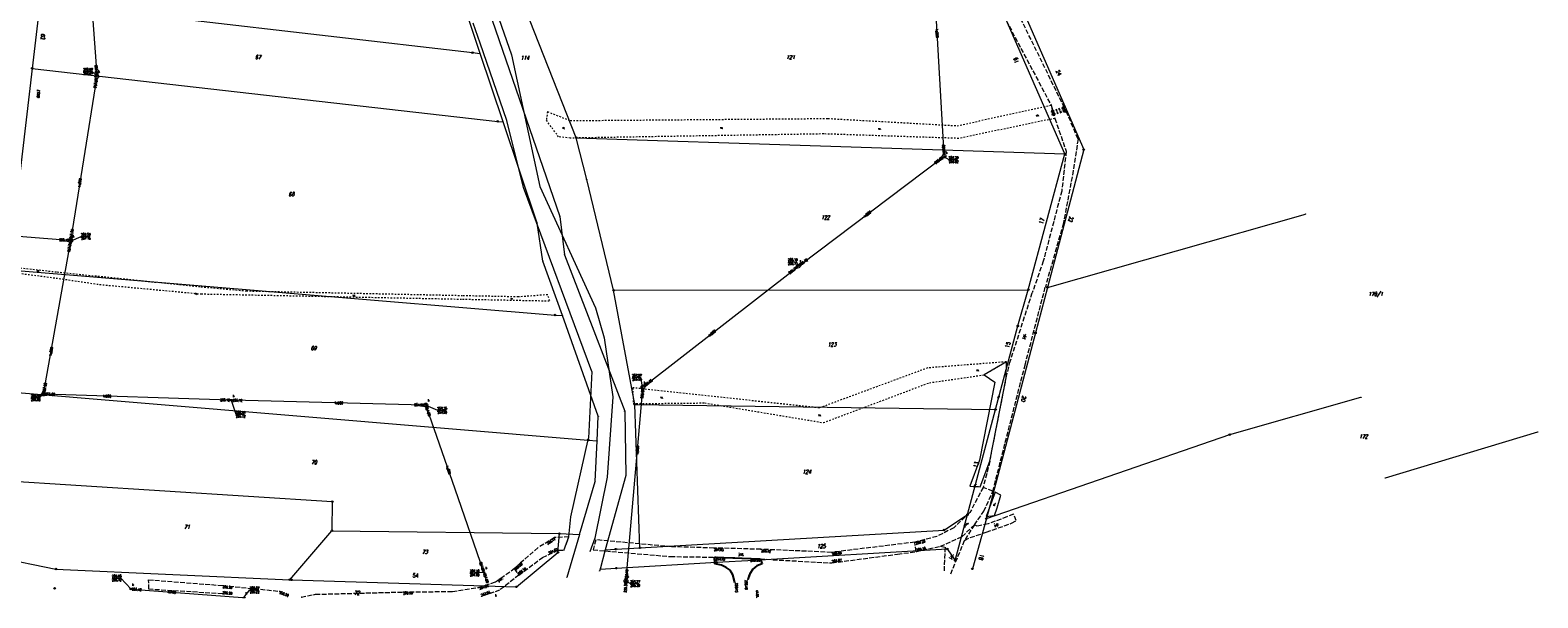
# Model space of a CAD drawing. Header units: metres. Extents: x 8389512 to 8390482, y 5507926 to 5510333.
# Tile 7 of 49: x 8389961 to 8390438, y 5508189 to 5508368. Entities that reach past the tile are written whole.
import ezdxf
from ezdxf.enums import TextEntityAlignment as Align

# ---------------------------------------------------------------- set-up
doc = ezdxf.new("R2010")
doc.units = ezdxf.units.M
doc.header["$MEASUREMENT"] = 0
for name, pattern in [('1', [0]), ('2_OTKC', [1.5, 1, -0.5]), ('2_OTKJ', [2, 1.5, -0.5]), ('2_OTKK', [0]), ('2_OTKR', [0]), ('2_OTWM', [1, 0.5, -0.5]), ('2_OTWP', [0]), ('4_SUKP', [0]), ('4_SUPK', [0])]:
    doc.linetypes.add(name, pattern=pattern)
doc.layers.get('0').update_dxf_attribs({"color": 252, "linetype": 'CONTINUOUS', "lineweight": 100})
for name, color, linetype, lineweight in [('Dzialki', 252, '1', 18), ('EADTD_T_0', 252, 'CONTINUOUS', 25), ('Numery_dzialek', 252, 'CONTINUOUS', 13), ('OTK_E_T_0', 252, 'CONTINUOUS', 0), ('OTK_E_T_1', 252, 'CONTINUOUS', 0), ('OTK_E_T_4', 252, 'CONTINUOUS', 0), ('OTK_L_0', 252, '2_OTKJ', 18), ('OTK_L_1', 252, '2_OTKK', 25), ('OTK_L_2', 252, '2_OTKC', 18), ('OTK_L_5', 252, 'CONTINUOUS', 18), ('OTK_L_8', 252, 'CONTINUOUS', 35), ('OTR_T_0', 252, 'CONTINUOUS', 18), ('OTW_E_T_2', 252, 'CONTINUOUS', 0), ('OTW_L_0', 252, '2_OTWP', 18), ('OTW_L_3', 252, 'CONTINUOUS', 18), ('Punkty', 252, 'CONTINUOUS', 9), ('SUK_E_T_4', 252, 'CONTINUOUS', 0), ('SUK_T_3', 252, 'CONTINUOUS', 18), ('SUP_E_T_1', 7, 'CONTINUOUS', 0), ('SUP_L_1', 252, '4_SUPK', 18), ('SUP_T_4', 7, 'CONTINUOUS', 18), ('SUTR_T_0', 252, 'CONTINUOUS', 18)]:
    doc.layers.add(name, color=color, linetype=linetype, lineweight=lineweight)
for name, color, linetype, lineweight, true_color in [('SUKP_E_T_0', 7, 'CONTINUOUS', 0, 0x803300), ('SUKP_L_0', 7, '4_SUKP', 18, 0x803300), ('SUKR_T_0', 7, 'CONTINUOUS', 18, 0x803300)]:
    doc.layers.add(name, color=color, linetype=linetype, lineweight=lineweight, true_color=true_color)
doc.styles.get("Standard").update_dxf_attribs({"font": 'Simplex.SHX', "width": 0.75})

# ---------------------------------------------------------------- blocks, each defined once
blk = doc.blocks.new('GRT')
at = {"linetype": 'Continuous'}
blk.add_circle((0, 0), 0.25, dxfattribs=at)
blk = doc.blocks.new('GRO')
at = {"linetype": 'Continuous'}
blk.add_circle((0, 0), 0.045, dxfattribs=at)
blk = doc.blocks.new('2_OTRS')
at = {"linetype": 'Continuous'}
blk.add_circle((0, 0), 0.045, dxfattribs=at)
blk = doc.blocks.new('4_SUKS')
at = {"linetype": 'Continuous'}
blk.add_circle((0, 0), 0.25, dxfattribs=at)
blk = doc.blocks.new('4_SUPS')
at = {"linetype": 'Continuous'}
blk.add_circle((0, 0), 0.0625, dxfattribs=at)
blk = doc.blocks.new('4_SUPW')
at = {"linetype": 'Continuous'}
blk.add_circle((0, 0), 0.25, dxfattribs=at)

msp = doc.modelspace()

# ---------------------------------------------------------------- linework, layer by layer
at = {"layer": 'Dzialki'}
for p, q in [((8390133.74, 5508334.3), (8390115.71, 5508380.07)), ((8389963.82, 5508377.12), (8390100.88, 5508361.26)), ((8390103.34, 5508360.97), (8390098.36, 5508375.87)), ((8390104.98, 5508377.61), (8390128.56, 5508309.4)), ((8390275.47, 5508373.99), (8390294.44, 5508330.56)), ((8389963.35, 5508372.4), (8389961.45, 5508356.25)), ((8390288.5, 5508329.16), (8390269.9, 5508371.63)), ((8390100.88, 5508361.26), (8390103.34, 5508360.97)), ((8390110.61, 5508339.29), (8390103.34, 5508360.97)), ((8389961.45, 5508356.25), (8389957.41, 5508321.91)), ((8389961.45, 5508356.25), (8390108.89, 5508339.49)), ((8390108.89, 5508339.49), (8390110.61, 5508339.29)), ((8390121.32, 5508307.29), (8390110.61, 5508339.29)), ((8390137.05, 5508321.05), (8390133.74, 5508334.3)), ((8390133.74, 5508334.3), (8390288.5, 5508329.16)), ((8390276.89, 5508286.21), (8390288.5, 5508329.16)), ((8390294.44, 5508330.56), (8390282.95, 5508286.95)), ((8390145.58, 5508286.03), (8390137.05, 5508321.05)), ((8390123.16, 5508295.25), (8390121.32, 5508307.29)), ((8390128.56, 5508309.4), (8390130.02, 5508297.26)), ((8390282.95, 5508286.95), (8390364.64, 5508310.14)), ((8390130.02, 5508297.26), (8390149.09, 5508247.72)), ((8390129.34, 5508277.99), (8390123.16, 5508295.25)), ((8389954.18, 5508292.44), (8390127.03, 5508278.18)), ((8390145.58, 5508286.03), (8390276.89, 5508286.21)), ((8390152.29, 5508249.89), (8390145.58, 5508286.03)), ((8390273.57, 5508274.71), (8390276.89, 5508286.21)), ((8390282.95, 5508286.95), (8390279.15, 5508272.53)), ((8390127.03, 5508278.18), (8390129.34, 5508277.99)), ((8390140.72, 5508246.13), (8390129.34, 5508277.99)), ((8390266.51, 5508248.29), (8390273.57, 5508274.71)), ((8390279.15, 5508272.53), (8390263.61, 5508213.74)), ((8389950.42, 5508254.17), (8390137.51, 5508238.59)), ((8390153.92, 5508204.5), (8390152.29, 5508249.89)), ((8390152.29, 5508249.89), (8390266.51, 5508248.29)), ((8390340.66, 5508240.33), (8390382.22, 5508252.16)), ((8390140.35, 5508238.35), (8390140.72, 5508246.13)), ((8390149.09, 5508247.72), (8390149.4, 5508227.37)), ((8390257.63, 5508215), (8390266.51, 5508248.29)), ((8390263.61, 5508213.74), (8390340.66, 5508240.33)), ((8390389.96, 5508226.61), (8390438.18, 5508241.17)), ((8390137.51, 5508238.59), (8390140.35, 5508238.35)), ((8390139.75, 5508225.52), (8390140.35, 5508238.35)), ((8389949.01, 5508226.02), (8390056.49, 5508219.12)), ((8390149.4, 5508227.37), (8390142.95, 5508203.85)), ((8390134.79, 5508208.73), (8390139.75, 5508225.52)), ((8390056.49, 5508219.12), (8390056.38, 5508209.92)), ((8390250.19, 5508210.12), (8390257.63, 5508215)), ((8390253.71, 5508200.51), (8390257.63, 5508215)), ((8390263.61, 5508213.74), (8390259.18, 5508197.85)), ((8390043.06, 5508194.38), (8390056.38, 5508209.92)), ((8390056.38, 5508209.92), (8390128.41, 5508208.98)), ((8390127.96, 5508203.06), (8390128.41, 5508208.98)), ((8390128.41, 5508208.98), (8390134.79, 5508208.73)), ((8390134.79, 5508208.73), (8390130.76, 5508195.14)), ((8390153.92, 5508204.5), (8390250.19, 5508210.12)), ((8389948.1, 5508201.97), (8389968.98, 5508197.78)), ((8390114.77, 5508192.15), (8390127.96, 5508203.06)), ((8390142.95, 5508203.85), (8390141.28, 5508197.75)), ((8390142.95, 5508203.85), (8390146.29, 5508204.06)), ((8390146.29, 5508204.06), (8390153.92, 5508204.5)), ((8390190.1, 5508200.59), (8390251.22, 5508204.14)), ((8390251.22, 5508204.14), (8390253.71, 5508200.51)), ((8389968.98, 5508197.78), (8390043.06, 5508194.38)), ((8390141.28, 5508197.75), (8390141.11, 5508197.11)), ((8390141.28, 5508197.75), (8390146.4, 5508198.05)), ((8390146.4, 5508198.05), (8390178.2, 5508199.9)), ((8390178.2, 5508199.9), (8390190.1, 5508200.59)), ((8390043.06, 5508194.38), (8390043.65, 5508194.36)), ((8390043.65, 5508194.36), (8390114.77, 5508192.15))]:
    msp.add_line(p, q, dxfattribs=at)
at = {"layer": 'OTK_L_0', "linetype": '2_OTKJ'}
for p, q in [((8390289.21, 5508342.02), (8390271.3, 5508378.53)), ((8390267.06, 5508376.7), (8390284.1, 5508344.61)), ((8390284.1, 5508344.61), (8390285.28, 5508340.43)), ((8390285.28, 5508340.43), (8390288.88, 5508330.06)), ((8390292.63, 5508333.88), (8390289.21, 5508342.02)), ((8390292.63, 5508333.88), (8390291.1, 5508323.91)), ((8390288.88, 5508330.06), (8390287.47, 5508317.42)), ((8390291.1, 5508323.91), (8390287.98, 5508307.21)), ((8390287.47, 5508317.42), (8390281.63, 5508295.24)), ((8390287.98, 5508307.21), (8390282.29, 5508287.1)), ((8390281.63, 5508295.24), (8390278.15, 5508285.26)), ((8390270.96, 5508262.91), (8390278.15, 5508285.26)), ((8390275.85, 5508262.35), (8390282.29, 5508287.1)), ((8390265.65, 5508222.38), (8390275.85, 5508262.35)), ((8390269.9, 5508258.35), (8390270.96, 5508262.91)), ((8390264.71, 5508231.87), (8390269.9, 5508258.35)), ((8390264.71, 5508231.87), (8390262.6, 5508223.63)), ((8390262.6, 5508223.63), (8390258.35, 5508215.64)), ((8390265.65, 5508222.38), (8390262.6, 5508223.63)), ((8390262.85, 5508216.09), (8390265.65, 5508222.38)), ((8390259.8, 5508211.76), (8390262.85, 5508216.09)), ((8390258.35, 5508215.64), (8390253.33, 5508210.87)), ((8390255.87, 5508208.02), (8390259.8, 5508211.76)), ((8390259.8, 5508211.76), (8390256.71, 5508206.85)), ((8390260.71, 5508211.31), (8390259.8, 5508211.76)), ((8390264.16, 5508212.09), (8390260.71, 5508211.31)), ((8390263.59, 5508209.47), (8390271.59, 5508212.27)), ((8390270.13, 5508214.29), (8390264.16, 5508212.09)), ((8390272.15, 5508215.17), (8390270.13, 5508214.29)), ((8390271.59, 5508212.27), (8390273.08, 5508213.12)), ((8390273.08, 5508213.12), (8390272.15, 5508215.17)), ((8390126.86, 5508207.72), (8390121.65, 5508204.55)), ((8390131.4, 5508207.93), (8390126.86, 5508207.72)), ((8390129.82, 5508203.69), (8390131.4, 5508207.93)), ((8390139.89, 5508207.03), (8390139.06, 5508203.85)), ((8390163.86, 5508204.83), (8390139.89, 5508207.03)), ((8390247.95, 5508208.09), (8390240.93, 5508206.26)), ((8390253.33, 5508210.87), (8390247.95, 5508208.09)), ((8390249.03, 5508204.98), (8390255.87, 5508208.02)), ((8390252.31, 5508196.22), (8390256.71, 5508206.85)), ((8390256.71, 5508206.85), (8390258.5, 5508207.72)), ((8390258.5, 5508207.72), (8390263.59, 5508209.47)), ((8390121.65, 5508204.55), (8390114.06, 5508197.91)), ((8390123.09, 5508201.45), (8390127.95, 5508203.73)), ((8390127.95, 5508203.73), (8390129.82, 5508203.69)), ((8390139.06, 5508203.85), (8390163.6, 5508201.72)), ((8390177.32, 5508204.43), (8390163.86, 5508204.83)), ((8390192.18, 5508204.02), (8390177.32, 5508204.43)), ((8390214.59, 5508203.06), (8390192.18, 5508204.02)), ((8390240.93, 5508206.26), (8390214.59, 5508203.06)), ((8390214.65, 5508199.7), (8390235.5, 5508202.49)), ((8390235.5, 5508202.49), (8390241.41, 5508203.28)), ((8390241.41, 5508203.28), (8390240.93, 5508206.26)), ((8390241.41, 5508203.28), (8390249.03, 5508204.98)), ((8390249.03, 5508204.98), (8390250.52, 5508204.65)), ((8390250.52, 5508204.65), (8390250.19, 5508197)), ((8390108.2, 5508193.73), (8390114.06, 5508197.91)), ((8390114.06, 5508197.91), (8390115.61, 5508195.88)), ((8390115.61, 5508195.88), (8390123.09, 5508201.45)), ((8390163.6, 5508201.72), (8390177.53, 5508201.53)), ((8390192, 5508200.96), (8390177.53, 5508201.53)), ((8390177.53, 5508201.53), (8390177.67, 5508199.42)), ((8390177.67, 5508199.42), (8390179.69, 5508199.05)), ((8390179.69, 5508199.05), (8390181.24, 5508198.31)), ((8390181.24, 5508198.31), (8390182.52, 5508197.37)), ((8390182.52, 5508197.37), (8390183.37, 5508195.99)), ((8390188.66, 5508196.27), (8390189.64, 5508197.75)), ((8390189.64, 5508197.75), (8390190.96, 5508198.74)), ((8390190.96, 5508198.74), (8390192.57, 5508199.37)), ((8390192.57, 5508199.37), (8390192, 5508200.96)), ((8390192, 5508200.96), (8390214.65, 5508199.7)), ((8389998.34, 5508194.4), (8390021.81, 5508192.55)), ((8389998.43, 5508191.35), (8389998.34, 5508194.4)), ((8390021.81, 5508192.55), (8390039.92, 5508190.75)), ((8390102.95, 5508191.98), (8390108.2, 5508193.73)), ((8390115.61, 5508195.88), (8390109.49, 5508191.1)), ((8390183.37, 5508195.99), (8390183.99, 5508193.52)), ((8390188.03, 5508194.48), (8390188.66, 5508196.27)), ((8390021.76, 5508189.93), (8389998.43, 5508191.35)), ((8390046.65, 5508188.87), (8390051.17, 5508189.78)), ((8390051.17, 5508189.78), (8390078.93, 5508190.51)), ((8390078.93, 5508190.51), (8390094.52, 5508190.67)), ((8390094.52, 5508190.67), (8390102.95, 5508191.98)), ((8390109.49, 5508191.1), (8390103.73, 5508189.11))]:
    msp.add_line(p, q, dxfattribs=at)
at = {"layer": 'OTK_L_1', "linetype": '2_OTKK'}
for p, q in [((8390177.67, 5508199.42), (8390177.53, 5508201.53)), ((8390177.53, 5508201.53), (8390192, 5508200.96)), ((8390179.69, 5508199.05), (8390177.67, 5508199.42)), ((8390181.24, 5508198.31), (8390179.69, 5508199.05)), ((8390182.52, 5508197.37), (8390181.24, 5508198.31)), ((8390183.37, 5508195.99), (8390182.52, 5508197.37)), ((8390189.64, 5508197.75), (8390188.66, 5508196.27)), ((8390190.96, 5508198.74), (8390189.64, 5508197.75)), ((8390192.57, 5508199.37), (8390190.96, 5508198.74)), ((8390192, 5508200.96), (8390192.57, 5508199.37)), ((8390183.99, 5508193.52), (8390183.37, 5508195.99)), ((8390188.66, 5508196.27), (8390188.03, 5508194.48))]:
    msp.add_line(p, q, dxfattribs=at)
at = {"layer": 'OTK_L_2', "linetype": '2_OTKC'}
for p, q in [((8390190.96, 5508198.74), (8390189.88, 5508197.93)), ((8390191.36, 5508198.9), (8390190.96, 5508198.74))]:
    msp.add_line(p, q, dxfattribs=at)
at = {"layer": 'OTK_L_5', "linetype": '2_OTKR'}
for p, q in [((8390269.93, 5508263.37), (8390262.92, 5508259.24)), ((8390262.92, 5508259.24), (8390266.25, 5508256.92)), ((8390269.9, 5508258.35), (8390269.93, 5508263.37)), ((8390266.25, 5508256.92), (8390261.43, 5508232.29)), ((8390264.71, 5508231.87), (8390269.9, 5508258.35)), ((8390261.43, 5508232.29), (8390258.4, 5508223.98)), ((8390261.63, 5508223.78), (8390264.71, 5508231.87)), ((8390258.4, 5508223.98), (8390259.4, 5508223.89)), ((8390259.4, 5508223.89), (8390261.06, 5508223.86)), ((8390261.06, 5508223.86), (8390261.63, 5508223.78)), ((8390266.44, 5508222.06), (8390263.57, 5508214.45)), ((8390268.14, 5508221.2), (8390266.44, 5508222.06)), ((8390266.97, 5508217.12), (8390268.14, 5508221.2)), ((8390266.21, 5508214.75), (8390266.97, 5508217.12)), ((8390263.57, 5508214.45), (8390266.21, 5508214.75))]:
    msp.add_line(p, q, dxfattribs=at)
at = {"layer": 'OTK_L_8', "linetype": '2_OTKJ'}
for p, q in [((8390284.64, 5508342.72), (8390284.21, 5508342.96)), ((8390284.21, 5508342.96), (8390284.64, 5508342.72)), ((8390284.4, 5508342.29), (8390284.64, 5508342.72)), ((8390284.91, 5508341.76), (8390284.47, 5508342)), ((8390284.64, 5508342.72), (8390284.88, 5508343.15)), ((8390284.64, 5508342.72), (8390285.12, 5508342.86)), ((8390284.77, 5508342.24), (8390284.64, 5508342.72)), ((8390284.66, 5508341.33), (8390284.91, 5508341.76)), ((8390284.91, 5508341.76), (8390284.67, 5508341.32)), ((8390284.91, 5508341.76), (8390284.84, 5508342)), ((8390285.39, 5508341.9), (8390284.91, 5508341.76)), ((8390285.34, 5508341.51), (8390284.91, 5508341.76)), ((8390285.59, 5508343), (8390286.07, 5508343.14)), ((8390286.38, 5508342.19), (8390285.88, 5508342.05)), ((8390286.54, 5508343.28), (8390287.02, 5508343.42)), ((8390287.37, 5508342.49), (8390286.87, 5508342.34)), ((8390287.49, 5508343.56), (8390287.97, 5508343.71)), ((8390287.51, 5508343.88), (8390287.97, 5508343.7)), ((8390288.36, 5508342.78), (8390287.86, 5508342.63)), ((8390288.16, 5508344.15), (8390287.97, 5508343.7)), ((8390287.97, 5508343.71), (8390288.21, 5508344.14)), ((8390287.97, 5508343.71), (8390288.41, 5508343.47)), ((8390287.97, 5508343.7), (8390288.07, 5508343.47)), ((8390288.16, 5508343.24), (8390288.36, 5508342.78)), ((8390288.36, 5508342.78), (8390288.17, 5508342.32)), ((8390288.59, 5508343.21), (8390288.36, 5508342.78)), ((8390288.36, 5508342.78), (8390288.81, 5508342.59)), ((8390288.79, 5508342.54), (8390288.36, 5508342.78))]:
    msp.add_line(p, q, dxfattribs=at)
at = {"layer": 'OTW_L_0', "linetype": '2_OTWP'}
for p, q in [((8390101.32, 5508394.91), (8390113.28, 5508360.5)), ((8390103.27, 5508364.24), (8390101.13, 5508370.55)), ((8390111.75, 5508339.71), (8390103.27, 5508364.24)), ((8390113.28, 5508360.5), (8390122.24, 5508318.9)), ((8390117.04, 5508318.56), (8390111.75, 5508339.71)), ((8390138.72, 5508260.35), (8390117.04, 5508318.56)), ((8390122.24, 5508318.9), (8390139.79, 5508280.47)), ((8390139.79, 5508280.47), (8390142.62, 5508270.92)), ((8390142.62, 5508270.92), (8390145.3, 5508252.3)), ((8390138.72, 5508260.35), (8390137.64, 5508239.25)), ((8390145.3, 5508252.3), (8390143.48, 5508226.86)), ((8390132, 5508214.29), (8390137.64, 5508239.25)), ((8390143.48, 5508226.86), (8390139.65, 5508207.59)), ((8390131.4, 5508207.93), (8390132, 5508214.29)), ((8390129.82, 5508203.69), (8390131.4, 5508207.93)), ((8390139.65, 5508207.59), (8390138, 5508203.21))]:
    msp.add_line(p, q, dxfattribs=at)
at = {"layer": 'OTW_L_3', "linetype": '2_OTWM'}
for p, q in [((8390124.62, 5508342.56), (8390124.27, 5508339.85)), ((8390124.62, 5508342.56), (8390131.83, 5508339.73)), ((8390131.83, 5508339.73), (8390213.45, 5508340.4)), ((8390213.45, 5508340.4), (8390254.33, 5508338.11)), ((8390254.33, 5508338.11), (8390284.1, 5508344.61)), ((8390285.28, 5508340.43), (8390254.87, 5508334.09)), ((8390284.1, 5508344.61), (8390285.28, 5508340.43)), ((8390128.14, 5508334.58), (8390124.27, 5508339.85)), ((8390212.1, 5508335.51), (8390131.85, 5508334.2)), ((8390254.87, 5508334.09), (8390212.1, 5508335.51)), ((8390131.85, 5508334.2), (8390128.14, 5508334.58)), ((8389969.15, 5508291.74), (8389954.22, 5508293.38)), ((8389956.2, 5508291.54), (8389969.03, 5508289.89)), ((8389969.03, 5508289.89), (8389982.8, 5508287.86)), ((8390014.63, 5508287.04), (8389969.15, 5508291.74)), ((8389982.8, 5508287.86), (8390014.96, 5508284.87)), ((8390029.38, 5508285.71), (8390014.63, 5508287.04)), ((8390014.96, 5508284.87), (8390097.72, 5508283.21)), ((8390097.76, 5508284.28), (8390029.38, 5508285.71)), ((8390097.72, 5508283.21), (8390125.36, 5508282.66)), ((8390115.38, 5508283.92), (8390097.76, 5508284.28)), ((8390124.71, 5508284.6), (8390115.38, 5508283.92)), ((8390125.36, 5508282.66), (8390124.71, 5508284.6)), ((8390245.03, 5508261.44), (8390210.72, 5508248.77)), ((8390269.93, 5508263.37), (8390245.03, 5508261.44)), ((8390245.57, 5508256.76), (8390262.92, 5508259.24)), ((8390269.93, 5508263.37), (8390262.92, 5508259.24)), ((8390151.67, 5508255.13), (8390151.75, 5508250.13)), ((8390210.72, 5508248.77), (8390151.67, 5508255.13)), ((8390212.03, 5508244.11), (8390245.57, 5508256.76)), ((8390151.75, 5508250.13), (8390174.41, 5508250.36)), ((8390174.41, 5508250.36), (8390212.03, 5508244.11))]:
    msp.add_line(p, q, dxfattribs=at)
at = {"layer": 'SUKP_L_0', "linetype": '4_SUKP'}
for p, q in [((8389976.68, 5508427.08), (8389981.89, 5508354.24)), ((8390250.19, 5508329.05), (8390245.56, 5508410.14)), ((8389981.83, 5508353.05), (8389977.67, 5508327.33)), ((8389981.93, 5508353.65), (8389981.83, 5508353.05)), ((8389981.89, 5508354.24), (8389981.93, 5508353.65)), ((8389977.67, 5508327.33), (8389973.74, 5508302.33)), ((8390204.5, 5508294.01), (8390249.74, 5508328.09)), ((8390249.74, 5508328.09), (8390250.22, 5508328.45)), ((8390250.22, 5508328.45), (8390250.19, 5508329.05)), ((8389973.05, 5508301.79), (8389936.16, 5508304.64)), ((8389973.74, 5508302.33), (8389973.65, 5508301.74)), ((8389965.18, 5508253.77), (8389973.55, 5508301.15)), ((8389973.65, 5508301.74), (8389973.05, 5508301.79)), ((8389973.55, 5508301.15), (8389973.65, 5508301.74)), ((8390155.32, 5508255.76), (8390203.55, 5508293.28)), ((8390203.55, 5508293.28), (8390204.02, 5508293.65)), ((8390204.02, 5508293.65), (8390204.5, 5508294.01)), ((8390149.55, 5508194.57), (8390154.8, 5508254.8)), ((8390154.8, 5508254.8), (8390154.85, 5508255.39)), ((8390154.85, 5508255.39), (8390155.32, 5508255.76)), ((8389965.06, 5508253.18), (8389965.18, 5508253.77)), ((8389965.66, 5508253.17), (8389965.06, 5508253.18)), ((8390024.05, 5508251.23), (8389965.66, 5508253.17)), ((8390024.49, 5508251.22), (8390024.05, 5508251.23)), ((8390024.98, 5508251.2), (8390024.49, 5508251.22)), ((8390085.5, 5508249.7), (8390024.98, 5508251.2)), ((8390086.1, 5508249.69), (8390085.5, 5508249.7)), ((8390086.29, 5508249.12), (8390086.1, 5508249.69)), ((8390095.38, 5508223.06), (8390086.29, 5508249.12)), ((8390104.4, 5508197.1), (8390095.38, 5508223.06)), ((8390104.53, 5508196.72), (8390104.4, 5508197.1)), ((8390104.66, 5508196.35), (8390104.53, 5508196.72)), ((8390149.45, 5508193.38), (8390149.49, 5508193.98)), ((8390149.49, 5508193.98), (8390149.55, 5508194.57)), ((8389992.66, 5508191.48), (8389993.03, 5508191.45)), ((8389993.03, 5508191.45), (8390028.1, 5508188.75)), ((8390028.1, 5508188.75), (8390028.48, 5508188.72)), ((8390028.48, 5508188.72), (8390028.87, 5508188.72))]:
    msp.add_line(p, q, dxfattribs=at)
at = {"layer": 'SUKR_T_0', "linetype": 'Continuous', "lineweight": 0}
for p, q in [((8389977.66, 5508355.31), (8389980.43, 5508355.31)), ((8389981.85, 5508353.9), (8389980.43, 5508355.31)), ((8390250.28, 5508328.24), (8390251.71, 5508327.37)), ((8390251.71, 5508327.37), (8390254.45, 5508327.37)), ((8389973.85, 5508301.68), (8389976.96, 5508303.06)), ((8389976.96, 5508303.06), (8389979.73, 5508303.06)), ((8390200.8, 5508295.06), (8390203.43, 5508295.06)), ((8390203.99, 5508293.81), (8390203.43, 5508295.06)), ((8390151.46, 5508258.51), (8390154.23, 5508258.51)), ((8390154.68, 5508255.44), (8390154.23, 5508258.51)), ((8389961.09, 5508251.98), (8389963.83, 5508251.98)), ((8389964.91, 5508253.26), (8389963.83, 5508251.98)), ((8390024.49, 5508251.22), (8390025.94, 5508246.78)), ((8390086.1, 5508249.69), (8390089.78, 5508248.02)), ((8390025.94, 5508246.78), (8390028.74, 5508246.78)), ((8390089.78, 5508248.02), (8390092.54, 5508248.02)), ((8389986.75, 5508194.91), (8389989.55, 5508194.91)), ((8389992.66, 5508191.48), (8389989.55, 5508194.91)), ((8390100.07, 5508196.56), (8390102.84, 5508196.56)), ((8390104.53, 5508196.72), (8390102.84, 5508196.56)), ((8390149.37, 5508193.98), (8390150.88, 5508193.19)), ((8390150.88, 5508193.19), (8390153.65, 5508193.19)), ((8390028.48, 5508188.72), (8390030.36, 5508191.18)), ((8390030.36, 5508191.18), (8390033.13, 5508191.18))]:
    msp.add_line(p, q, dxfattribs=at)
at = {"layer": 'SUP_L_1', "linetype": '4_SUPK'}
for centre in [(8389981.93, 5508353.65), (8390250.22, 5508328.45), (8389973.65, 5508301.74), (8390204.02, 5508293.65), (8390154.85, 5508255.39), (8389965.06, 5508253.18), (8390086.1, 5508249.69), (8390149.49, 5508193.98)]:
    msp.add_circle(centre, 0.6, dxfattribs=at)

# ---------------------------------------------------------------- block references
at = {"layer": 'OTR_T_0'}
for p in [(8390126.86, 5508207.72), (8390127.95, 5508203.73), (8390177.32, 5508204.43), (8390192.18, 5508204.02), (8390214.59, 5508203.06), (8390240.93, 5508206.26), (8390241.41, 5508203.28), (8390114.06, 5508197.91), (8390177.53, 5508201.53), (8390192, 5508200.96), (8390214.65, 5508199.7), (8390021.81, 5508192.55), (8390115.61, 5508195.88), (8390183.99, 5508193.52), (8390188.03, 5508194.48), (8390021.76, 5508189.93), (8390039.92, 5508190.75), (8390046.65, 5508188.87), (8390078.93, 5508190.51), (8390102.95, 5508191.98), (8390103.73, 5508189.11)]:
    msp.add_blockref('2_OTRS', p, dxfattribs=at)
at = {"layer": 'Punkty'}
for name, p in [('GRT', (8390100.88, 5508361.26)), ('GRO', (8390103.34, 5508360.97)), ('GRT', (8389961.45, 5508356.25)), ('GRT', (8390108.89, 5508339.49)), ('GRO', (8390110.61, 5508339.29)), ('GRT', (8390133.74, 5508334.3)), ('GRT', (8390294.44, 5508330.56)), ('GRT', (8390288.5, 5508329.16)), ('GRO', (8390137.05, 5508321.05)), ('GRO', (8390121.32, 5508307.29)), ('GRO', (8390128.56, 5508309.4)), ('GRO', (8390364.64, 5508310.14)), ('GRO', (8390130.02, 5508297.26)), ('GRO', (8390123.16, 5508295.25)), ('GRT', (8390145.58, 5508286.03)), ('GRT', (8390276.89, 5508286.21)), ('GRT', (8390282.95, 5508286.95)), ('GRT', (8390127.03, 5508278.18)), ('GRO', (8390129.34, 5508277.99)), ('GRT', (8390273.57, 5508274.71)), ('GRT', (8390279.15, 5508272.53)), ('GRT', (8390152.29, 5508249.89)), ('GRO', (8390382.22, 5508252.16)), ('GRO', (8390140.72, 5508246.13)), ('GRO', (8390149.09, 5508247.72)), ('GRT', (8390266.51, 5508248.29)), ('GRT', (8390340.66, 5508240.33)), ('GRO', (8390438.18, 5508241.17)), ('GRT', (8390137.51, 5508238.59)), ('GRO', (8390140.35, 5508238.35)), ('GRO', (8390149.4, 5508227.37)), ('GRO', (8390389.96, 5508226.61)), ('GRO', (8390139.75, 5508225.52)), ('GRT', (8390056.49, 5508219.12)), ('GRT', (8390257.63, 5508215)), ('GRT', (8390263.61, 5508213.74)), ('GRT', (8390056.38, 5508209.92)), ('GRT', (8390128.41, 5508208.98)), ('GRO', (8390134.79, 5508208.73)), ('GRT', (8390250.19, 5508210.12)), ('GRT', (8390127.96, 5508203.06)), ('GRO', (8390142.95, 5508203.85)), ('GRT', (8390146.29, 5508204.06)), ('GRT', (8390153.92, 5508204.5)), ('GRT', (8390251.22, 5508204.14)), ('GRT', (8389968.98, 5508197.78)), ('GRO', (8390141.11, 5508197.11)), ('GRO', (8390141.28, 5508197.75)), ('GRT', (8390146.4, 5508198.05)), ('GRT', (8390178.2, 5508199.9)), ('GRT', (8390190.1, 5508200.59)), ('GRT', (8390253.71, 5508200.51)), ('GRT', (8390259.18, 5508197.85)), ('GRT', (8390043.06, 5508194.38)), ('GRT', (8390043.65, 5508194.36)), ('GRT', (8390114.77, 5508192.15)), ('GRO', (8390130.76, 5508195.14)), ('GRT', (8389968.58, 5508191.66))]:
    msp.add_blockref(name, p, dxfattribs=at)
at = {"layer": 'SUK_T_3'}
for p in [(8390024.49, 5508251.22), (8390104.53, 5508196.72), (8389992.66, 5508191.48)]:
    msp.add_blockref('4_SUKS', p, dxfattribs=at)
at = {"layer": 'SUKR_T_0'}
for p in [(8389981.83, 5508353.05), (8389981.85, 5508353.9), (8389981.89, 5508354.24), (8390249.74, 5508328.09), (8390250.19, 5508329.05), (8390250.28, 5508328.24), (8389973.74, 5508302.33), (8389973.05, 5508301.79), (8389973.55, 5508301.15), (8389973.85, 5508301.68), (8390203.55, 5508293.28), (8390203.99, 5508293.81), (8390204.5, 5508294.01), (8390154.68, 5508255.44), (8390154.8, 5508254.8), (8390155.32, 5508255.76), (8389964.91, 5508253.26), (8389965.18, 5508253.77), (8389965.66, 5508253.17), (8390024.05, 5508251.23), (8390024.49, 5508251.22), (8390024.98, 5508251.2), (8390085.5, 5508249.7), (8390086.1, 5508249.69), (8390086.29, 5508249.12), (8390104.4, 5508197.1), (8390104.53, 5508196.72), (8390104.66, 5508196.35), (8390149.37, 5508193.98), (8390149.45, 5508193.38), (8390149.55, 5508194.57), (8389992.66, 5508191.48), (8389993.03, 5508191.45), (8390028.1, 5508188.75), (8390028.48, 5508188.72), (8390028.87, 5508188.72)]:
    msp.add_blockref('4_SUPS', p, dxfattribs=at)
at = {"layer": 'SUP_T_4'}
for p in [(8389981.85, 5508353.9), (8390250.28, 5508328.24), (8389973.85, 5508301.68), (8390203.99, 5508293.81), (8390154.68, 5508255.44), (8389964.91, 5508253.26), (8390086.24, 5508249.84)]:
    msp.add_blockref('4_SUPW', p, dxfattribs=at)
at = {"layer": 'SUP_T_4', "rotation": 53.31999834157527}
msp.add_blockref('4_SUPW', (8390149.37, 5508193.98), dxfattribs=at)
at = {"layer": 'SUTR_T_0'}
msp.add_blockref('4_SUPS', (8389963.36, 5508347.02), dxfattribs=at)

# ---------------------------------------------------------------- texts
at = {"layer": 'EADTD_T_0', "width": 0.7}
for s, rotation, p in [('62', 265.48, (8389964.23, 5508366.28)), ('19', 111.87, (8390273.67, 5508359.07)), ('24', 293.57, (8390285.93, 5508354.57)), ('17', 73.15, (8390281.76, 5508307.81)), ('22', 255.24, (8390289.74, 5508308.62)), ('15', 74.73, (8390270.98, 5508268.6)), ('20', 254.69, (8390274.81, 5508251.8)), ('13', 73.23, (8390260.96, 5508230.66)), ('18', 253.73, (8390261.47, 5508201.65)), ('54', 357.07, (8390082.85, 5508195.1))]:
    msp.add_text(s, height=1.25, rotation=rotation, dxfattribs=at).set_placement(p, align=Align.CENTER)
at = {"layer": 'Numery_dzialek', "oblique": 15, "width": 0.7}
for s, p in [('67', (8390032.96, 5508359.83)), ('114', (8390117.45, 5508359.58)), ('121', (8390201.55, 5508359.76)), ('68', (8390043.52, 5508316.45)), ('122', (8390212.63, 5508309.09)), ('170/1', (8390386.82, 5508284.75)), ('123', (8390214.69, 5508268.87)), ('69', (8390050.55, 5508267.68)), ('172', (8390382.98, 5508239.75)), ('70', (8390050.69, 5508231.57)), ('124', (8390206.7, 5508228.58)), ('71', (8390010.45, 5508211.12)), ('73', (8390085.77, 5508203.21)), ('125', (8390211.27, 5508204.99)), ('72', (8390064.23, 5508190.2))]:
    msp.add_text(s, height=1.25, dxfattribs=at).set_placement(p, align=Align.MIDDLE)
at = {"layer": 'OTK_E_T_0', "lineweight": 9, "width": 0.7}
for s, rotation, p in [('j.gr.', 76.4717, (8390275.63, 5508271.42)), ('j.zw.', 35.2564, (8390257.19, 5508211.91)), ('j.gr.', 16.9275, (8390266.92, 5508211.79)), ('j.gr.', 62.9784, (8390252.61, 5508201.75)), ('j.bt.', 32.202, (8390109.75, 5508194.42))]:
    msp.add_text(s, height=0.75, rotation=rotation, dxfattribs=at).set_placement(p, align=Align.MIDDLE)
msp.add_text('j.bt.', height=0.75, rotation=357.76, dxfattribs=at).set_placement((8390185.15, 5508202.86), align=Align.TOP_LEFT)
at = {"layer": 'OTK_E_T_1', "lineweight": 9, "width": 0.7}
msp.add_text('ch.bt.', height=0.75, rotation=274.1309, dxfattribs=at).set_placement((8390191.14, 5508189.82), align=Align.MIDDLE)
at = {"layer": 'OTK_E_T_4', "lineweight": 9, "width": 0.7}
for rotation, p in [(60.1142, (8390267.34, 5508252.28)), (55.8007, (8390259.9, 5508224.43)), (67.1263, (8390266.04, 5508218.31))]:
    msp.add_text('w.', height=0.75, rotation=rotation, dxfattribs=at).set_placement(p, align=Align.MIDDLE)
at = {"layer": 'OTR_T_0', "lineweight": 9, "width": 0.7}
for s, rotation, p in [('255.17', 31.9783, (8390126.86, 5508207.72)), ('258.34', 357.9637, (8390191.89, 5508200.84))]:
    msp.add_text(s, height=0.75, rotation=rotation, dxfattribs=at).set_placement(p, align=Align.TOP_RIGHT)
for s, rotation, p in [('259.23', 14.5183, (8390241.14, 5508206.22)), ('257.83', 358.1587, (8390177.38, 5508204.31)), ('258.42', 357.4862, (8390192.32, 5508203.89)), ('258.68', 6.6201, (8390214.67, 5508202.96)), ('256.80', 41.033, (8390114.06, 5508197.91)), ('257.79', 357.842, (8390177.8, 5508201.32)), ('256.59', 354.1213, (8390021.81, 5508192.55)), ('257.08', 18.0633, (8390102.95, 5508191.98)), ('258.48', 272.4074, (8390187.89, 5508194.3)), ('256.50', 340.0359, (8390039.92, 5508190.75)), ('256.99', 0.5091, (8390078.93, 5508190.51))]:
    msp.add_text(s, height=0.75, rotation=rotation, dxfattribs=at).set_placement(p, align=Align.TOP_LEFT)
msp.add_text('254.82', height=0.75, rotation=24.2921, dxfattribs=at).set_placement((8390127.95, 5508203.73), align=Align.RIGHT)
for s, rotation, p in [('259.18', 12.8365, (8390241.51, 5508203.36)), ('256.79', 36.4133, (8390115.61, 5508195.88)), ('258.67', 8.6674, (8390214.79, 5508199.8)), ('258.45', 271.9581, (8390184.09, 5508193.36)), ('256.59', 354.7675, (8390021.76, 5508189.93)), ('257.05', 18.9674, (8390103.73, 5508189.11))]:
    msp.add_text(s, height=0.75, rotation=rotation, dxfattribs=at).set_placement(p)
at = {"layer": 'OTW_E_T_2', "lineweight": 9, "width": 0.7}
for rotation, p in [(12.0465, (8390279.78, 5508341.48)), (346.3961, (8390129.78, 5508337.47)), (0.7024, (8390179.78, 5508337.55)), (357.4527, (8390229.78, 5508337.2)), (349.9474, (8389963.39, 5508292.24)), (354.68, (8390013.39, 5508285.01)), (358.8312, (8390063.39, 5508284.45)), (358.8279, (8390113.39, 5508283.43)), (6.2804, (8390260.8, 5508260.8)), (357.2172, (8390160.8, 5508252.18)), (5.416, (8390210.8, 5508246.56))]:
    msp.add_text('w.', height=0.75, rotation=rotation, dxfattribs=at).set_placement(p, align=Align.MIDDLE)
at = {"layer": 'SUK_E_T_4', "lineweight": 9, "width": 0.7}
for p in [(8390024.99, 5508252.22), (8390105.03, 5508197.72), (8389993.15, 5508192.46), (8390028.98, 5508189.72), (8390108.01, 5508189.11)]:
    msp.add_text('k', height=0.75, dxfattribs=at).set_placement(p)
at = {"layer": 'SUKP_E_T_0', "lineweight": 9, "width": 0.7}
for s, rotation, p in [('ks200', 273.2627, (8390248, 5508367.32)), ('ks200', 81.0731, (8389976.54, 5508320.12)), ('ks200', 36.9852, (8390225.93, 5508310.15)), ('ks200', 37.8847, (8390176.77, 5508272.45)), ('ks200', 79.9866, (8389967.47, 5508266.73)), ('ks200', 358.0978, (8389985.21, 5508252.52)), ('ks200', 358.5773, (8390058.6, 5508250.37)), ('ks200', 85.0167, (8390153.11, 5508235.46)), ('ks200', 289.2182, (8390093.27, 5508229.11)), ('ks160', 355.5984, (8390005.69, 5508190.48))]:
    msp.add_text(s, height=0.75, rotation=rotation, dxfattribs=at).set_placement(p, align=Align.MIDDLE)
at = {"layer": 'SUKR_T_0', "lineweight": 9, "width": 0.7}
for s, p in [('260.92', (8389977.66, 5508356.31)), ('257.87', (8389977.66, 5508355.06)), ('257.39', (8390251.71, 5508328.37)), ('256.02', (8390251.71, 5508327.12)), ('259.50', (8389976.96, 5508304.06)), ('257.75', (8389976.96, 5508302.81)), ('258.19', (8390200.8, 5508296.06)), ('255.71', (8390200.8, 5508294.81)), ('257.97', (8390151.46, 5508259.51)), ('255.55', (8390151.46, 5508258.26)), ('258.99', (8389961.09, 5508252.98)), ('255.60', (8389961.09, 5508251.73)), ('256.44', (8390025.94, 5508247.78)), ('255.12', (8390025.94, 5508246.53)), ('257.35', (8390089.78, 5508249.02)), ('254.90', (8390089.78, 5508247.77)), ('257.10', (8390100.07, 5508197.56)), ('256.95', (8389986.75, 5508195.91)), ('255.42', (8389986.75, 5508194.66)), ('256.67', (8390030.36, 5508192.18)), ('254.60', (8390100.07, 5508196.31)), ('257.27', (8390150.88, 5508194.19)), ('255.39', (8390150.88, 5508192.94)), ('255.22', (8390030.36, 5508190.93))]:
    msp.add_text(s, height=0.75, dxfattribs=at).set_placement(p, align=Align.TOP_LEFT)
for s, rotation, p in [('257.87', 274.089, (8389981.89, 5508354.24)), ('257.87', 440.808, (8389981.83, 5508353.05)), ('256.04', 273.2627, (8390250.19, 5508329.05)), ('256.02', 396.9852, (8390249.74, 5508328.08)), ('258.15', 355.578, (8389973.05, 5508301.79)), ('257.75', 439.9866, (8389973.55, 5508301.15)), ('255.71', 397.8847, (8390203.55, 5508293.28)), ('255.55', 445.0168, (8390154.8, 5508254.8)), ('255.12', 358.0978, (8390024.05, 5508251.23)), ('254.92', 358.5773, (8390085.5, 5508249.7)), ('254.60', 289.1614, (8390104.4, 5508197.1)), ('255.39', 445.9094, (8390149.45, 5508193.38))]:
    msp.add_text(s, height=0.75, rotation=rotation, dxfattribs=at).set_placement(p, align=Align.MIDDLE_RIGHT)
for s, rotation, p in [('257.76', 441.0731, (8389973.74, 5508302.33)), ('255.72', 396.9852, (8390204.5, 5508294.01)), ('257.39', 439.9866, (8389965.18, 5508253.77)), ('255.55', 397.8847, (8390155.32, 5508255.76)), ('255.60', 358.0978, (8389965.66, 5508253.17)), ('255.12', 358.5773, (8390024.98, 5508251.2)), ('254.90', 289.2182, (8390086.29, 5508249.12)), ('254.60', 289.0684, (8390104.66, 5508196.35)), ('255.40', 445.0168, (8390149.55, 5508194.57)), ('255.42', 355.5984, (8389993.03, 5508191.45))]:
    msp.add_text(s, height=0.75, rotation=rotation, dxfattribs=at).set_placement(p, align=Align.MIDDLE_LEFT)
at = {"layer": 'SUP_E_T_1', "lineweight": 9, "width": 0.7}
for p in [(8389982.35, 5508354.9), (8390250.78, 5508329.24), (8389974.35, 5508302.68), (8390204.49, 5508294.81), (8389965.41, 5508254.26), (8390155.18, 5508256.44), (8390086.74, 5508250.84), (8390149.87, 5508194.98)]:
    msp.add_text('k', height=0.75, dxfattribs=at).set_placement(p)
at = {"layer": 'SUTR_T_0', "lineweight": 9, "width": 0.7}
msp.add_text('260.7', height=0.75, rotation=85.5478, dxfattribs=at).set_placement((8389963.36, 5508347.02), align=Align.MIDDLE_LEFT)

doc.saveas('drawing.dxf')
